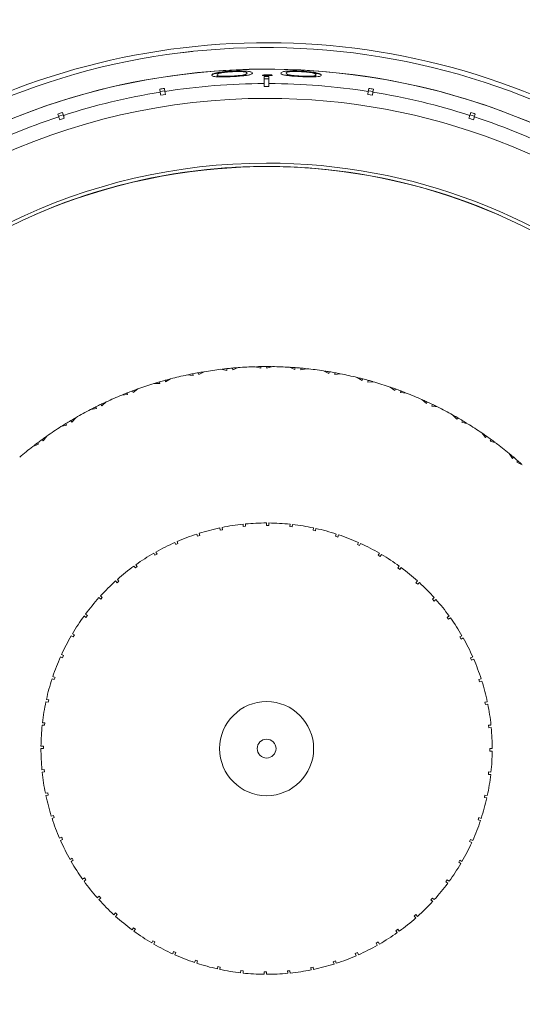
# Model space of a CAD drawing. Header units: inches. Extents: x -4.1 to 22.6, y -10.2 to 17.8.
# Tile 4 of 142: x 5 to 6, y -7.6 to -5.6. Entities that reach past the tile are written whole.
import ezdxf

# ---------------------------------------------------------------- set-up
doc = ezdxf.new("R2010")
doc.units = ezdxf.units.IN
doc.header["$MEASUREMENT"] = 0

msp = doc.modelspace()

# ---------------------------------------------------------------- linework, layer by layer
at = {"color": 7, "linetype": 'Continuous', "lineweight": 15}
for p, q in [((5.2994, -5.6249), (5.324, -5.6221)), ((5.3755, -5.6722), (5.3755, -5.671)), ((5.4065, -5.6748), (5.4065, -5.6737)), ((5.4333, -5.6726), (5.4333, -5.6707)), ((5.4739, -5.6744), (5.4739, -5.6894)), ((5.4839, -5.6794), (5.4739, -5.6794)), ((5.4805, -5.6728), (5.4805, -5.671)), ((5.4839, -5.6894), (5.4839, -5.6744)), ((5.5507, -5.6748), (5.5507, -5.6737)), ((5.5747, -5.6754), (5.5775, -5.675)), ((5.5775, -5.675), (5.5775, -5.6734)), ((5.5823, -5.6722), (5.5823, -5.671)), ((5.2551, -5.7012), (5.2561, -5.7073)), ((5.2658, -5.7045), (5.2559, -5.7061)), ((5.266, -5.7058), (5.265, -5.6996)), ((5.4839, -5.6958), (5.4739, -5.6958)), ((5.6928, -5.6996), (5.6918, -5.7058)), ((5.7019, -5.7061), (5.692, -5.7045)), ((5.7017, -5.7073), (5.7026, -5.7012)), ((5.267, -5.7121), (5.2571, -5.7137)), ((5.7007, -5.7137), (5.6908, -5.7121)), ((5.0534, -5.756), (5.0514, -5.7501)), ((5.9064, -5.7501), (5.9044, -5.756)), ((5.0419, -5.7532), (5.0438, -5.7591)), ((5.053, -5.7548), (5.0435, -5.7579)), ((5.0553, -5.7621), (5.0458, -5.7652)), ((5.912, -5.7652), (5.9024, -5.7621)), ((5.9143, -5.7579), (5.9048, -5.7548)), ((5.9139, -5.7591), (5.9159, -5.7532)), ((5.3541, -5.8694), (5.3541, -5.8698)), ((5.4739, -5.863), (5.4739, -5.8634)), ((5.4839, -5.863), (5.4839, -5.8634)), ((5.6037, -5.8694), (5.6037, -5.8698)), ((4.9926, -5.9641), (4.9928, -5.9645)), ((5.9651, -5.9641), (5.965, -5.9645)), ((5.3834, -6.2876), (5.3956, -6.2898)), ((5.3955, -6.2862), (5.3956, -6.2898)), ((5.4073, -6.2851), (5.4079, -6.2886)), ((5.4194, -6.2841), (5.4079, -6.2886)), ((5.455, -6.2822), (5.4669, -6.2855)), ((5.4671, -6.2819), (5.4669, -6.2855)), ((5.479, -6.2819), (5.4793, -6.2855)), ((5.4911, -6.282), (5.4793, -6.2855)), ((5.5268, -6.2833), (5.5383, -6.2877)), ((5.5389, -6.2841), (5.5383, -6.2877)), ((5.5507, -6.2851), (5.5507, -6.2887)), ((5.5628, -6.2863), (5.5507, -6.2887)), ((5.2779, -6.3075), (5.2674, -6.3141)), ((5.3126, -6.2993), (5.3249, -6.3005)), ((5.3245, -6.2969), (5.3249, -6.3005)), ((5.3362, -6.2947), (5.3371, -6.2982)), ((5.3481, -6.2926), (5.3371, -6.2982)), ((5.5982, -6.2908), (5.6093, -6.2962)), ((5.6101, -6.2927), (5.6093, -6.2962)), ((5.6219, -6.2947), (5.6215, -6.2983)), ((5.6338, -6.297), (5.6215, -6.2983)), ((5.6686, -6.3047), (5.6792, -6.3111)), ((5.6804, -6.3076), (5.6792, -6.3111)), ((5.2093, -6.3287), (5.1994, -6.3361)), ((5.2431, -6.3174), (5.2555, -6.3174)), ((5.2547, -6.3139), (5.2555, -6.3174)), ((5.2662, -6.3107), (5.2674, -6.3141)), ((5.6918, -6.3107), (5.6911, -6.3143)), ((5.7035, -6.314), (5.6911, -6.3143)), ((5.7375, -6.3248), (5.7475, -6.3321)), ((5.7489, -6.3288), (5.7475, -6.3321)), ((5.1755, -6.3416), (5.1879, -6.3405)), ((5.1868, -6.3371), (5.1879, -6.3405)), ((5.1979, -6.3328), (5.1994, -6.3361)), ((5.7601, -6.3329), (5.7591, -6.3364)), ((5.7714, -6.3373), (5.7591, -6.3364)), ((5.1104, -6.3718), (5.1226, -6.3696)), ((5.1212, -6.3663), (5.1226, -6.3696)), ((5.1319, -6.361), (5.1337, -6.3642)), ((5.1429, -6.3558), (5.1337, -6.3642)), ((5.8043, -6.351), (5.8136, -6.3592)), ((5.8154, -6.3561), (5.8136, -6.3592)), ((5.8261, -6.3611), (5.8248, -6.3645)), ((5.837, -6.3665), (5.8248, -6.3645)), ((5.0791, -6.3889), (5.0707, -6.398)), ((5.8685, -6.3831), (5.877, -6.3921)), ((5.8791, -6.3891), (5.877, -6.3921)), ((5.0482, -6.4077), (5.0602, -6.4044)), ((5.0585, -6.4012), (5.0602, -6.4044)), ((5.0687, -6.395), (5.0707, -6.398)), ((5.8893, -6.3952), (5.8877, -6.3984)), ((5.8997, -6.4015), (5.8877, -6.3984)), ((5.0186, -6.4275), (5.0111, -6.4373)), ((5.9296, -6.4209), (5.9373, -6.4306)), ((5.9395, -6.4278), (5.9373, -6.4306)), ((4.9895, -6.449), (5.0011, -6.4447)), ((4.9992, -6.4416), (5.0011, -6.4447)), ((5.0088, -6.4346), (5.0111, -6.4373)), ((5.9492, -6.4347), (5.9473, -6.4378)), ((5.959, -6.4419), (5.9473, -6.4378)), ((5.987, -6.4639), (5.9938, -6.4743)), ((5.9963, -6.4717), (5.9938, -6.4743)), ((6.0053, -6.4795), (6.0032, -6.4824)), ((6.0144, -6.4875), (6.0032, -6.4824)), ((5.43, -6.6169), (5.4295, -6.6119)), ((5.43, -6.6169), (5.435, -6.6164)), ((5.4345, -6.6114), (5.435, -6.6164)), ((5.4789, -6.6144), (5.4789, -6.6094)), ((5.4839, -6.6094), (5.4839, -6.6144)), ((5.5278, -6.6169), (5.5283, -6.6119)), ((5.5278, -6.6169), (5.5327, -6.6174)), ((5.5333, -6.6125), (5.5327, -6.6174)), ((5.3344, -6.6372), (5.3329, -6.6325)), ((5.3344, -6.6372), (5.3392, -6.6357)), ((5.3376, -6.631), (5.3392, -6.6357)), ((5.3817, -6.6246), (5.3807, -6.6197)), ((5.3817, -6.6246), (5.3866, -6.6235)), ((5.3856, -6.6187), (5.3866, -6.6235)), ((5.5761, -6.6246), (5.5771, -6.6197)), ((5.5761, -6.6246), (5.581, -6.6256)), ((5.582, -6.6207), (5.581, -6.6256)), ((5.6234, -6.6372), (5.6249, -6.6325)), ((5.6234, -6.6372), (5.6281, -6.6388)), ((5.6297, -6.6341), (5.6281, -6.6388)), ((5.2887, -6.6548), (5.2867, -6.6502)), ((5.2887, -6.6548), (5.2933, -6.6527)), ((5.2913, -6.6482), (5.2933, -6.6527)), ((5.669, -6.6548), (5.6711, -6.6502)), ((5.669, -6.6548), (5.6736, -6.6568)), ((5.6756, -6.6523), (5.6736, -6.6568)), ((5.2451, -6.677), (5.2426, -6.6727)), ((5.2451, -6.677), (5.2495, -6.6745)), ((5.247, -6.6702), (5.2495, -6.6745)), ((5.7126, -6.677), (5.7151, -6.6727)), ((5.7126, -6.677), (5.717, -6.6795)), ((5.7195, -6.6752), (5.717, -6.6795)), ((5.2041, -6.7036), (5.2012, -6.6996)), ((5.2052, -6.6967), (5.2081, -6.7007)), ((5.7537, -6.7036), (5.7566, -6.6996)), ((5.2041, -6.7036), (5.2081, -6.7007)), ((5.7537, -6.7036), (5.7577, -6.7066)), ((5.7607, -6.7026), (5.7577, -6.7066)), ((5.1661, -6.7344), (5.1627, -6.7307)), ((5.1661, -6.7344), (5.1698, -6.7311)), ((5.1665, -6.7274), (5.1698, -6.7311)), ((5.7917, -6.7344), (5.7951, -6.7307)), ((5.7917, -6.7344), (5.7954, -6.7378)), ((5.7988, -6.7341), (5.7954, -6.7378)), ((5.1315, -6.769), (5.1278, -6.7657)), ((5.1311, -6.762), (5.1348, -6.7653)), ((5.1315, -6.769), (5.1348, -6.7653)), ((5.8263, -6.769), (5.83, -6.7657)), ((5.8263, -6.769), (5.8297, -6.7728)), ((5.8334, -6.7694), (5.8297, -6.7728)), ((5.0996, -6.8001), (5.1036, -6.803)), ((5.1007, -6.8071), (5.1036, -6.803)), ((5.1007, -6.8071), (5.0966, -6.8041)), ((5.8571, -6.8071), (5.8612, -6.8041)), ((5.8571, -6.8071), (5.86, -6.8111)), ((5.8641, -6.8082), (5.86, -6.8111)), ((5.0722, -6.8413), (5.0765, -6.8438)), ((5.074, -6.8481), (5.0765, -6.8438)), ((5.074, -6.8481), (5.0697, -6.8456)), ((5.8838, -6.8481), (5.8881, -6.8456)), ((5.8838, -6.8481), (5.8863, -6.8524)), ((5.8906, -6.85), (5.8863, -6.8524)), ((5.0493, -6.8851), (5.0538, -6.8871)), ((5.0518, -6.8917), (5.0472, -6.8897)), ((5.0518, -6.8917), (5.0538, -6.8871)), ((5.906, -6.8917), (5.9105, -6.8897)), ((5.906, -6.8917), (5.908, -6.8963)), ((5.9126, -6.8943), (5.908, -6.8963)), ((5.0343, -6.9374), (5.0295, -6.9358)), ((5.0311, -6.9311), (5.0358, -6.9326)), ((5.0343, -6.9374), (5.0358, -6.9326)), ((5.9235, -6.9374), (5.9283, -6.9358)), ((5.9235, -6.9374), (5.9251, -6.9421)), ((5.9298, -6.9406), (5.9251, -6.9421)), ((5.0216, -6.9847), (5.0167, -6.9836)), ((5.0178, -6.9787), (5.0226, -6.9798)), ((5.0216, -6.9847), (5.0226, -6.9798)), ((5.9362, -6.9847), (5.9411, -6.9836)), ((5.9362, -6.9847), (5.9372, -6.9895)), ((5.9421, -6.9885), (5.9372, -6.9895)), ((5.0095, -7.0275), (5.0145, -7.028)), ((5.014, -7.033), (5.0145, -7.028)), ((5.014, -7.033), (5.009, -7.0325)), ((5.9438, -7.033), (5.9488, -7.0325)), ((5.9438, -7.033), (5.9444, -7.038)), ((5.9493, -7.0374), (5.9444, -7.038)), ((5.0064, -7.0769), (5.0114, -7.0769)), ((5.0114, -7.0819), (5.0064, -7.0819)), ((5.9464, -7.0819), (5.9514, -7.0819)), ((5.9514, -7.0869), (5.9464, -7.0869)), ((5.0085, -7.1263), (5.0134, -7.1258)), ((5.014, -7.1307), (5.009, -7.1312)), ((5.014, -7.1307), (5.0134, -7.1258)), ((5.9438, -7.1307), (5.9433, -7.1357)), ((5.9438, -7.1307), (5.9488, -7.1312)), ((5.9483, -7.1362), (5.9433, -7.1357)), ((5.0157, -7.1752), (5.0206, -7.1742)), ((5.0216, -7.1791), (5.0206, -7.1742)), ((5.0216, -7.1791), (5.0167, -7.1801)), ((5.9362, -7.1791), (5.9351, -7.1839)), ((5.94, -7.185), (5.9351, -7.1839)), ((5.9362, -7.1791), (5.9411, -7.1801)), ((5.028, -7.2231), (5.0327, -7.2216)), ((5.0343, -7.2263), (5.0295, -7.2279)), ((5.0343, -7.2263), (5.0327, -7.2216)), ((5.9235, -7.2263), (5.922, -7.2311)), ((5.9267, -7.2326), (5.922, -7.2311)), ((5.9235, -7.2263), (5.9283, -7.2279)), ((5.0452, -7.2695), (5.0498, -7.2674)), ((5.0518, -7.272), (5.0472, -7.274)), ((5.0518, -7.272), (5.0498, -7.2674)), ((5.906, -7.272), (5.9039, -7.2766)), ((5.9085, -7.2786), (5.9039, -7.2766)), ((5.906, -7.272), (5.9105, -7.274)), ((5.0672, -7.3138), (5.0715, -7.3113)), ((5.074, -7.3156), (5.0697, -7.3181)), ((5.074, -7.3156), (5.0715, -7.3113)), ((5.8838, -7.3156), (5.8813, -7.3199)), ((5.8838, -7.3156), (5.8881, -7.3181)), ((5.8856, -7.3224), (5.8813, -7.3199)), ((5.0937, -7.3555), (5.0977, -7.3526)), ((5.1007, -7.3566), (5.0966, -7.3596)), ((5.1007, -7.3566), (5.0977, -7.3526)), ((5.8571, -7.3566), (5.8542, -7.3607)), ((5.8571, -7.3566), (5.8612, -7.3596)), ((5.8582, -7.3636), (5.8542, -7.3607)), ((5.1244, -7.3943), (5.1281, -7.391)), ((5.1315, -7.3947), (5.1278, -7.398)), ((5.1315, -7.3947), (5.1281, -7.391)), ((5.8263, -7.3947), (5.823, -7.3984)), ((5.8267, -7.4017), (5.823, -7.3984)), ((5.8263, -7.3947), (5.83, -7.398)), ((5.159, -7.4296), (5.1624, -7.4259)), ((5.1661, -7.4293), (5.1624, -7.4259)), ((5.1661, -7.4293), (5.1627, -7.433)), ((5.7917, -7.4293), (5.788, -7.4326)), ((5.7913, -7.4363), (5.788, -7.4326)), ((5.7917, -7.4293), (5.7951, -7.433)), ((5.1971, -7.4612), (5.2001, -7.4571)), ((5.2041, -7.4601), (5.2001, -7.4571)), ((5.2041, -7.4601), (5.2012, -7.4641)), ((5.7537, -7.4601), (5.7496, -7.463)), ((5.7537, -7.4601), (5.7566, -7.4641)), ((5.7526, -7.467), (5.7496, -7.463)), ((5.2383, -7.4885), (5.2408, -7.4842)), ((5.2451, -7.4867), (5.2408, -7.4842)), ((5.2451, -7.4867), (5.2426, -7.4911)), ((5.7126, -7.4867), (5.7083, -7.4892)), ((5.7108, -7.4935), (5.7083, -7.4892)), ((5.7126, -7.4867), (5.7151, -7.4911)), ((5.2822, -7.5114), (5.2842, -7.5069)), ((5.2887, -7.5089), (5.2842, -7.5069)), ((5.2887, -7.5089), (5.2867, -7.5135)), ((5.669, -7.5089), (5.6645, -7.511)), ((5.6665, -7.5155), (5.6645, -7.511)), ((5.669, -7.5089), (5.6711, -7.5135)), ((5.3281, -7.5297), (5.3297, -7.5249)), ((5.3344, -7.5265), (5.3297, -7.5249)), ((5.3344, -7.5265), (5.3329, -7.5312)), ((5.3758, -7.543), (5.3768, -7.5381)), ((5.3817, -7.5391), (5.3768, -7.5381)), ((5.3817, -7.5391), (5.3807, -7.544)), ((5.5761, -7.5391), (5.5712, -7.5402)), ((5.5722, -7.545), (5.5712, -7.5402)), ((5.5761, -7.5391), (5.5771, -7.544)), ((5.6234, -7.5265), (5.6186, -7.528)), ((5.6201, -7.5328), (5.6186, -7.528)), ((5.6234, -7.5265), (5.6249, -7.5312)), ((5.4245, -7.5512), (5.4251, -7.5463)), ((5.43, -7.5468), (5.4251, -7.5463)), ((5.43, -7.5468), (5.4295, -7.5518)), ((5.4739, -7.5543), (5.4739, -7.5494)), ((5.4789, -7.5494), (5.4789, -7.5544)), ((5.5278, -7.5468), (5.5228, -7.5473)), ((5.5233, -7.5523), (5.5228, -7.5473)), ((5.5278, -7.5468), (5.5283, -7.5518))]:
    msp.add_line(p, q, dxfattribs=at)
for radius in [1.4225, 0.0985, 0.0197]:
    msp.add_circle((5.4789, -7.0819), radius, dxfattribs=at)
for radius, start, end in [(2.63, 303.3735, 224.1306), (1.9375, 94.8853, 145.1147), (1.9375, 34.8853, 85.1147), (1.7505, 95.4034, 144.5966), (1.7505, 35.4034, 84.5966), (1.478, 0, 193.5864), (1.468, 270, 193.5892), (1.4228, 270, 193.377), (1.3925, 90.2057, 98.7943), (1.3925, 81.2057, 89.7943), (1.3925, 99.2057, 107.7943), (1.3925, 72.2057, 80.7943), (1.3925, 108.2057, 116.7943), (1.3925, 63.2057, 71.7943), (1.226, 90, 194.0433), (1.226, 202.791, 90), (1.2185, 202.818, 101.821), (1.2189, 95.8777, 113.5108), (1.2189, 90.2351, 95.8777), (1.2189, 89.7649, 90.2351), (1.2189, 84.1223, 89.7649), (1.2189, 66.4892, 84.1223), (1.2185, 101.821, 194.0163), (0.8, 96.855, 99.4079), (0.8, 95.9858, 96.6817), (0.8, 95.1342, 95.9858), (0.8, 94.4383, 95.1342), (0.8, 91.7121, 94.265), (0.8, 90.8429, 91.5389), (0.8, 89.9914, 90.8429), (0.8, 89.2954, 89.9914), (0.8, 86.5693, 89.1222), (0.8, 85.7001, 86.396), (0.8, 84.8485, 85.7001), (0.8, 84.1526, 84.8485), (0.8, 81.4264, 83.9793), (0.8, 104.724, 105.4199), (0.8, 101.9978, 104.5508), (0.8, 101.1286, 101.8246), (0.8, 100.2771, 101.1286), (0.8, 99.5812, 100.2771), (0.8, 80.5572, 81.2531), (0.8, 79.7057, 80.5572), (0.8, 79.0097, 79.7057), (0.8, 76.2835, 78.8365), (0.8, 75.4144, 76.1103), (0.8, 74.5628, 75.4144), (0.8, 107.1407, 109.6936), (0.8, 106.2715, 106.9674), (0.8, 105.4199, 106.2715), (0.8, 73.8669, 74.5628), (0.8, 71.1407, 73.6936), (0.8, 70.2715, 70.9674), (0.8, 69.4199, 70.2715), (0.8, 112.2835, 114.8365), (0.8, 111.4144, 112.1103), (0.8, 110.5628, 111.4144), (0.8, 109.8669, 110.5628), (0.8, 68.724, 69.4199), (0.8, 65.9978, 68.5508), (0.8, 116.5572, 117.2531), (0.8, 115.7057, 116.5572), (0.8, 115.0097, 115.7057), (0.8, 65.1286, 65.8246), (0.8, 64.2771, 65.1286), (0.8, 63.5812, 64.2771), (0.8, 60.855, 63.4079), (0.8, 120.1526, 120.8485), (0.8, 117.4264, 119.9793), (0.8, 59.9858, 60.6817), (0.8, 59.1342, 59.9858), (0.8, 122.5693, 125.1222), (0.8, 121.7001, 122.396), (0.8, 120.8485, 121.7001), (0.8, 58.4383, 59.1342), (0.8, 55.7121, 58.265), (0.8, 125.2954, 125.9914), (0.8, 54.8429, 55.5389), (0.8, 53.9914, 54.8429), (0.8, 127.7121, 130.265), (0.8, 126.8429, 127.5389), (0.8, 125.9914, 126.8429), (0.8, 53.2954, 53.9914), (0.8, 50.5693, 53.1222), (0.8, 49.7001, 50.396), (0.8, 48.8485, 49.7001), (0.8, 48.1526, 48.8485), (0.4725, 96, 101.3937), (0.4725, 90, 95.3937), (0.4725, 84, 89.3937), (0.4725, 78, 83.3937), (0.4725, 108, 113.3937), (0.4725, 102, 107.3937), (0.4725, 72, 77.3937), (0.4725, 66, 71.3937), (0.4725, 114, 119.3937), (0.4725, 60, 65.3937), (0.4725, 120, 125.3937), (0.4725, 54, 59.3937), (0.4725, 126, 131.3937), (0.4725, 48, 53.3937), (0.4725, 132, 137.3937), (0.4725, 42, 47.3937), (0.4725, 138, 143.3937), (0.4725, 36, 41.3937), (0.4725, 144, 149.3937), (0.4725, 30, 35.3937), (0.4725, 150, 155.3937), (0.4725, 24, 29.3937), (0.4725, 156, 161.3937), (0.4725, 18, 23.3937), (0.4725, 162, 167.3937), (0.4725, 12, 17.3937), (0.4725, 168, 173.3937), (0.4725, 6, 11.3937), (0.4725, 174, 179.3937), (0.4725, 0, 5.3937), (1.478, 203.1093, 0), (0.4725, 180, 185.3937), (0.4725, 354, 359.3937), (0.4725, 186, 191.3937), (0.4725, 348, 353.3937), (0.4725, 192, 197.3937), (0.4725, 342, 347.3937), (0.4725, 198, 203.3937), (0.4725, 336, 341.3937), (0.4725, 204, 209.3937), (0.4725, 330, 335.3937), (0.4725, 210, 215.3937), (0.4725, 324, 329.3937), (0.4725, 216, 221.3937), (0.4725, 318, 323.3937), (0.4725, 222, 227.3937), (0.4725, 312, 317.3937), (0.4725, 228, 233.3937), (0.4725, 306, 311.3937), (0.4725, 234, 239.3937), (0.4725, 300, 305.3937), (0.4725, 240, 245.3937), (0.4725, 294, 299.3937), (0.4725, 246, 251.3937), (0.4725, 288, 293.3937), (0.4725, 252, 257.3937), (0.4725, 258, 263.3937), (0.4725, 276, 281.3937), (0.4725, 282, 287.3937), (0.4725, 264, 269.3937), (0.4725, 270, 275.3937)]:
    msp.add_arc((5.4789, -7.0819), radius, start, end, dxfattribs=at)
at = {"color": 8, "linetype": 'Continuous', "lineweight": 15}
for radius, start, end in [(2.6042, 303.5207, 223.9657), (1.3616, 90, 193.1497), (1.3616, 203.6333, 90)]:
    msp.add_arc((5.4789, -7.0819), radius, start, end, dxfattribs=at)
at = {"color": 7, "linetype": 'Continuous', "lineweight": 15}
for centre, major_axis, start_param, end_param in [((5.4789, -7.0927), (0, 1.4183), 6.27966, 6.286711), ((5.4806, -7.0925), (-0.2205, 1.3922), 6.279638, 6.286733), ((5.4772, -7.0925), (0.2205, 1.3922), 6.279638, 6.286733), ((5.4822, -7.0921), (-0.4356, 1.3405), 6.279638, 6.286733), ((5.4756, -7.0921), (0.4356, 1.3405), 6.279638, 6.286733)]:
    msp.add_ellipse(centre, major_axis=major_axis, ratio=0.999971, start_param=start_param, end_param=end_param, dxfattribs=at)
for points, knots in [([(5.3643, -5.6719), (5.3646, -5.6707), (5.3651, -5.6691), (5.3752, -5.6666), (5.3855, -5.665), (5.3963, -5.6639), (5.4034, -5.6635), (5.4061, -5.6634)], [0, 0, 0, 0, 0.421432, 0.60776, 0.756655, 0.90569, 1, 1, 1, 1]), ([(5.3643, -5.6722), (5.3649, -5.6709), (5.3656, -5.6693), (5.376, -5.6678), (5.3805, -5.6674), (5.3821, -5.6673)], [0, 0, 0, 0, 0.715919, 0.896053, 1, 1, 1, 1]), ([(5.4065, -5.6645), (5.4033, -5.6647), (5.3968, -5.6651), (5.3885, -5.6661), (5.3813, -5.6673), (5.3759, -5.6691), (5.3757, -5.6702), (5.3755, -5.671)], [0, 0, 0, 0, 0.14067, 0.281992, 0.423355, 0.631545, 1, 1, 1, 1]), ([(5.4061, -5.6634), (5.4105, -5.6632), (5.4193, -5.6628), (5.4307, -5.663), (5.4405, -5.6637), (5.4484, -5.6653), (5.4489, -5.6667), (5.4492, -5.6675)], [0, 0, 0, 0, 0.14959, 0.299859, 0.440798, 0.660656, 1, 1, 1, 1]), ([(5.4492, -5.6675), (5.4488, -5.6685), (5.4483, -5.67), (5.4394, -5.6719), (5.4292, -5.6732), (5.4172, -5.6742), (5.4093, -5.6747), (5.4061, -5.6748)], [0, 0, 0, 0, 0.38125, 0.555518, 0.731165, 0.891605, 1, 1, 1, 1]), ([(5.438, -5.6678), (5.4379, -5.6673), (5.4375, -5.6663), (5.4338, -5.6651), (5.4271, -5.6643), (5.4186, -5.6641), (5.4111, -5.6642), (5.4071, -5.6644), (5.4065, -5.6645)], [0, 0, 0, 0, 0.252946, 0.50746, 0.666689, 0.827456, 0.971159, 1, 1, 1, 1]), ([(5.4333, -5.6707), (5.4341, -5.6705), (5.4357, -5.67), (5.4376, -5.669), (5.4379, -5.6683), (5.438, -5.6678)], [0, 0, 0, 0, 0.250494, 0.501064, 1, 1, 1, 1]), ([(5.5085, -5.6675), (5.5089, -5.6665), (5.5093, -5.6649), (5.5194, -5.6634), (5.5298, -5.6629), (5.5405, -5.6629), (5.5476, -5.6632), (5.5503, -5.6633)], [0, 0, 0, 0, 0.421594, 0.607967, 0.756534, 0.905242, 1, 1, 1, 1]), ([(5.5503, -5.6748), (5.5461, -5.6745), (5.5376, -5.674), (5.5265, -5.6731), (5.5171, -5.6718), (5.5092, -5.6699), (5.5088, -5.6685), (5.5085, -5.6675)], [0, 0, 0, 0, 0.145116, 0.291011, 0.429849, 0.640052, 1, 1, 1, 1]), ([(5.5507, -5.6644), (5.5475, -5.6643), (5.541, -5.6641), (5.5327, -5.6642), (5.5256, -5.6647), (5.5201, -5.6659), (5.5199, -5.6671), (5.5198, -5.6678)], [0, 0, 0, 0, 0.140535, 0.281728, 0.422875, 0.631025, 1, 1, 1, 1]), ([(5.5198, -5.6678), (5.5199, -5.6688), (5.5202, -5.6702), (5.5297, -5.6719), (5.5386, -5.6729), (5.5463, -5.6734), (5.5501, -5.6736), (5.5507, -5.6737)], [0, 0, 0, 0, 0.4931076, 0.6605842, 0.8295399, 0.9749548, 1, 1, 1, 1]), ([(5.5503, -5.6633), (5.5547, -5.6636), (5.5636, -5.6641), (5.575, -5.6654), (5.5847, -5.6671), (5.5926, -5.6695), (5.5932, -5.671), (5.5935, -5.6719)], [0, 0, 0, 0, 0.149741, 0.300153, 0.441371, 0.66137, 1, 1, 1, 1]), ([(5.5823, -5.671), (5.5821, -5.6705), (5.5818, -5.6694), (5.578, -5.6679), (5.5713, -5.6664), (5.5628, -5.6653), (5.5553, -5.6647), (5.5514, -5.6645), (5.5507, -5.6644)], [0, 0, 0, 0, 0.252877, 0.507326, 0.666726, 0.827661, 0.971571, 1, 1, 1, 1]), ([(5.5763, -5.6676), (5.5796, -5.6679), (5.5932, -5.6691), (5.5933, -5.6709), (5.5935, -5.6722)], [0, 0, 0, 0, 0.242246, 1, 1, 1, 1]), ([(5.4061, -5.6748), (5.4019, -5.675), (5.3933, -5.6754), (5.3823, -5.6756), (5.3729, -5.6753), (5.365, -5.6742), (5.3646, -5.6727), (5.3643, -5.6719)], [0, 0, 0, 0, 0.145301, 0.291372, 0.430549, 0.640677, 1, 1, 1, 1]), ([(5.3755, -5.6722), (5.3748, -5.6733), (5.374, -5.6745), (5.3822, -5.6754), (5.3832, -5.6755)], [0, 0, 0, 0, 0.879154, 1, 1, 1, 1]), ([(5.3755, -5.671), (5.3757, -5.672), (5.3759, -5.6733), (5.3855, -5.6741), (5.3944, -5.6741), (5.402, -5.6739), (5.4059, -5.6737), (5.4065, -5.6737)], [0, 0, 0, 0, 0.492988, 0.660496, 0.829474, 0.975104, 1, 1, 1, 1]), ([(5.4065, -5.6737), (5.4102, -5.6735), (5.417, -5.6731), (5.4254, -5.6722), (5.4305, -5.6714), (5.4325, -5.6709), (5.4333, -5.6707)], [0, 0, 0, 0, 0.300711, 0.560546, 0.820025, 1, 1, 1, 1]), ([(5.4701, -5.6719), (5.4702, -5.6718), (5.4705, -5.6716), (5.473, -5.6713), (5.4761, -5.6711), (5.4788, -5.671), (5.4802, -5.671), (5.4805, -5.671)], [0, 0, 0, 0, 0.263863, 0.511658, 0.733124, 0.948033, 1, 1, 1, 1]), ([(5.4805, -5.6728), (5.4792, -5.6728), (5.4765, -5.6728), (5.4733, -5.6726), (5.4711, -5.6724), (5.4702, -5.6721), (5.4701, -5.672), (5.4701, -5.6719)], [0, 0, 0, 0, 0.241398, 0.485748, 0.69487, 0.892086, 1, 1, 1, 1]), ([(5.4739, -5.6894), (5.4739, -5.6894), (5.4739, -5.6897), (5.4739, -5.6913), (5.4739, -5.6943), (5.4739, -5.6957), (5.4739, -5.6958)], [0, 0, 0, 0, 0.0151923, 0.6008006, 0.9673179, 1, 1, 1, 1]), ([(5.4805, -5.671), (5.4818, -5.671), (5.4845, -5.671), (5.4878, -5.6713), (5.49, -5.6715), (5.4908, -5.6718), (5.4909, -5.6719), (5.4909, -5.672)], [0, 0, 0, 0, 0.2437476, 0.4906952, 0.7011297, 0.9228824, 1, 1, 1, 1]), ([(5.4909, -5.672), (5.4908, -5.6721), (5.4905, -5.6723), (5.4883, -5.6726), (5.4853, -5.6728), (5.4826, -5.6728), (5.481, -5.6728), (5.4805, -5.6728)], [0, 0, 0, 0, 0.240258, 0.4832, 0.700189, 0.915478, 1, 1, 1, 1]), ([(5.4839, -5.6958), (5.4839, -5.6957), (5.4839, -5.6935), (5.4839, -5.6906), (5.4839, -5.6897), (5.4839, -5.6894)], [0, 0, 0, 0, 0.032685, 0.618346, 1, 1, 1, 1]), ([(5.5935, -5.6719), (5.5931, -5.6728), (5.5925, -5.6742), (5.5836, -5.6752), (5.5734, -5.6755), (5.5614, -5.6753), (5.5535, -5.6749), (5.5503, -5.6748)], [0, 0, 0, 0, 0.381105, 0.555654, 0.731586, 0.892198, 1, 1, 1, 1]), ([(5.5507, -5.6737), (5.5544, -5.6738), (5.5613, -5.6741), (5.5697, -5.6741), (5.5748, -5.6738), (5.5767, -5.6735), (5.5775, -5.6734)], [0, 0, 0, 0, 0.30056, 0.560544, 0.820368, 1, 1, 1, 1]), ([(5.5775, -5.6734), (5.5783, -5.6732), (5.58, -5.6729), (5.5818, -5.6721), (5.5821, -5.6714), (5.5823, -5.671)], [0, 0, 0, 0, 0.2504797, 0.5010356, 1, 1, 1, 1]), ([(5.5775, -5.675), (5.5791, -5.6745), (5.582, -5.6736), (5.5822, -5.6726), (5.5823, -5.6722)], [0, 0, 0, 0, 0.559599, 1, 1, 1, 1]), ([(5.2561, -5.7073), (5.2562, -5.7079), (5.2564, -5.7089), (5.2569, -5.7123), (5.2571, -5.7137)], [0, 0, 0, 0, 0.585345, 1, 1, 1, 1]), ([(5.267, -5.7121), (5.2668, -5.7105), (5.2662, -5.7072), (5.2661, -5.7062), (5.266, -5.7058)], [0, 0, 0, 0, 0.4969276, 1, 1, 1, 1]), ([(5.6918, -5.7058), (5.6917, -5.7064), (5.6915, -5.7074), (5.691, -5.7107), (5.6908, -5.7121)], [0, 0, 0, 0, 0.585345, 1, 1, 1, 1]), ([(5.7007, -5.7137), (5.7009, -5.712), (5.7014, -5.7087), (5.7016, -5.7078), (5.7017, -5.7073)], [0, 0, 0, 0, 0.496928, 1, 1, 1, 1]), ([(5.0438, -5.7591), (5.044, -5.7597), (5.0444, -5.7607), (5.0454, -5.7639), (5.0458, -5.7652)], [0, 0, 0, 0, 0.585345, 1, 1, 1, 1]), ([(5.0553, -5.7621), (5.0548, -5.7605), (5.0538, -5.7574), (5.0535, -5.7565), (5.0534, -5.756)], [0, 0, 0, 0, 0.496901, 1, 1, 1, 1]), ([(5.9044, -5.756), (5.9042, -5.7566), (5.9039, -5.7576), (5.9029, -5.7608), (5.9024, -5.7621)], [0, 0, 0, 0, 0.585345, 1, 1, 1, 1]), ([(5.912, -5.7652), (5.9125, -5.7636), (5.9135, -5.7605), (5.9138, -5.7595), (5.9139, -5.7591)], [0, 0, 0, 0, 0.496901, 1, 1, 1, 1]), ([(5.4789, -6.6144), (5.4797, -6.6144), (5.4814, -6.6144), (5.483, -6.6144), (5.4839, -6.6144)], [0, 0, 0, 0, 0.49353, 1, 1, 1, 1]), ([(5.0114, -7.0819), (5.0114, -7.081), (5.0114, -7.0794), (5.0114, -7.0777), (5.0114, -7.0769)], [0, 0, 0, 0, 0.49353, 1, 1, 1, 1]), ([(5.9464, -7.0819), (5.9464, -7.0827), (5.9464, -7.0843), (5.9464, -7.086), (5.9464, -7.0869)], [0, 0, 0, 0, 0.49353, 1, 1, 1, 1]), ([(5.4789, -7.5494), (5.4781, -7.5494), (5.4764, -7.5494), (5.4747, -7.5494), (5.4739, -7.5494)], [0, 0, 0, 0, 0.49353, 1, 1, 1, 1])]:
    msp.add_open_spline(points, degree=3, knots=knots, dxfattribs=at)

doc.saveas('drawing.dxf')
